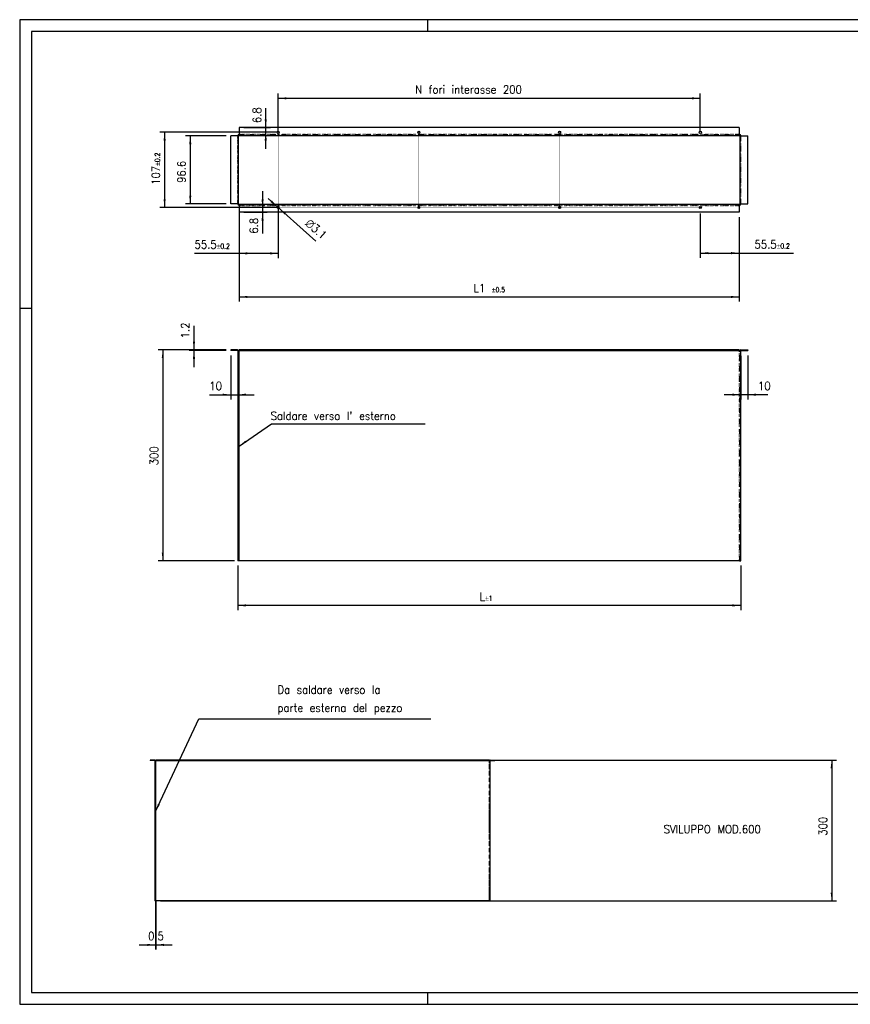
# Model space of a CAD drawing. Header units: inches. Extents: x -2 to 592, y 432 to 852.
# Tile 1 of 2: x -2 to 352, y 432 to 852. Entities that reach past the tile are written whole.
import ezdxf

# ---------------------------------------------------------------- set-up
doc = ezdxf.new("R2010")
doc.units = ezdxf.units.IN
for name, pattern in [('DASHED', [15, 7, -8]), ('DOT_CENTER', [14, 12, -1, 0, -1]), ('DOTTED', [1, 0, -1])]:
    doc.linetypes.add(name, pattern=pattern)
doc.layers.add('1', color=7, linetype='Continuous')
doc.styles.add('CONVERTER_11', font='txt.shx', dxfattribs={"width": 0.9})
doc.dimstyles.new('ME10_DIM_10', dxfattribs={"dimtxt": 11.666667, "dimasz": 11.666667, "dimexe": 6.666667, "dimexo": 6.666667, "dimgap": 6.666667, "dimtad": 1, "dimdsep": 46, "dimtxsty": 'CONVERTER_11', "dimsah": 1, "dimcen": 0.09, "dimclrd": 2, "dimclre": 2, "dimclrt": 7, "dimadec": 0, "dimazin": 0, "dimtol": 1, "dimtp": 1, "dimtm": 1, "dimtfac": 0.6, "dimtdec": 0, "dimtix": 1, "dimtmove": 0, "dimatfit": 3, "dimfxl": 1, "dimtolj": 1, "dimtzin": 0, "dimarcsym": 0})
doc.dimstyles.new('ME10_DIM_11', dxfattribs={"dimtxt": 11.666667, "dimasz": 11.666667, "dimexe": 6.666667, "dimexo": 6.666667, "dimgap": 6.666667, "dimtad": 1, "dimdsep": 46, "dimtxsty": 'CONVERTER_11', "dimsah": 1, "dimcen": 0.09, "dimclrd": 2, "dimclre": 2, "dimclrt": 7, "dimadec": 0, "dimazin": 0, "dimtfac": 1, "dimtdec": 4, "dimtix": 1, "dimtmove": 0, "dimatfit": 3, "dimfxl": 1, "dimtolj": 1, "dimtzin": 0, "dimarcsym": 0})
doc.dimstyles.new('ME10_DIM_12', dxfattribs={"dimtxt": 11.666667, "dimasz": 11.666667, "dimexe": 6.666667, "dimexo": 6.666667, "dimgap": 6.666667, "dimtad": 1, "dimdsep": 46, "dimtxsty": 'CONVERTER_11', "dimsah": 1, "dimcen": 0.09, "dimclrd": 2, "dimclre": 2, "dimclrt": 7, "dimadec": 0, "dimazin": 0, "dimtfac": 1, "dimtdec": 4, "dimtix": 1, "dimtmove": 0, "dimatfit": 3, "dimfxl": 1, "dimtolj": 1, "dimtzin": 0, "dimarcsym": 0})
doc.dimstyles.new('ME10_DIM_13', dxfattribs={"dimtxt": 11.666667, "dimasz": 11.666667, "dimexe": 6.666667, "dimexo": 6.666667, "dimgap": 6.666667, "dimtad": 1, "dimdsep": 46, "dimtxsty": 'CONVERTER_11', "dimsah": 1, "dimcen": 0.09, "dimclrd": 2, "dimclre": 2, "dimclrt": 7, "dimadec": 0, "dimazin": 0, "dimtfac": 1, "dimtdec": 4, "dimtix": 1, "dimtmove": 0, "dimatfit": 3, "dimfxl": 1, "dimtolj": 1, "dimtzin": 0, "dimarcsym": 0})
doc.dimstyles.new('ME10_DIM_14', dxfattribs={"dimtxt": 11.666667, "dimasz": 11.666667, "dimexe": 6.666667, "dimexo": 6.666667, "dimgap": 6.666667, "dimtad": 1, "dimdsep": 46, "dimtxsty": 'CONVERTER_11', "dimsah": 1, "dimcen": 0.09, "dimclrd": 2, "dimclre": 2, "dimclrt": 7, "dimadec": 0, "dimazin": 0, "dimtfac": 1, "dimtdec": 4, "dimtix": 1, "dimtmove": 0, "dimatfit": 3, "dimfxl": 1, "dimtolj": 1, "dimtzin": 0, "dimarcsym": 0})
doc.dimstyles.new('ME10_DIM_15', dxfattribs={"dimtxt": 17.5, "dimasz": 17.5, "dimexe": 10, "dimexo": 0, "dimgap": 10, "dimtad": 1, "dimdsep": 46, "dimtxsty": 'CONVERTER_11', "dimsah": 1, "dimcen": 0.09, "dimclrd": 2, "dimclre": 2, "dimclrt": 7, "dimadec": 0, "dimazin": 0, "dimtfac": 1, "dimtdec": 4, "dimtix": 1, "dimtmove": 0, "dimatfit": 3, "dimfxl": 1, "dimtolj": 1, "dimtzin": 0, "dimarcsym": 0})
doc.dimstyles.new('ME10_DIM_16', dxfattribs={"dimtxt": 17.5, "dimasz": 17.5, "dimexe": 10, "dimexo": 10, "dimgap": 10, "dimtad": 1, "dimdec": 1, "dimdsep": 46, "dimtxsty": 'CONVERTER_11', "dimsah": 1, "dimcen": 0.09, "dimclrd": 2, "dimclre": 2, "dimclrt": 7, "dimadec": 0, "dimazin": 0, "dimtfac": 1, "dimtdec": 4, "dimtix": 1, "dimtmove": 0, "dimatfit": 3, "dimfxl": 1, "dimtolj": 1, "dimtzin": 0, "dimarcsym": 0})
doc.dimstyles.new('ME10_DIM_20', dxfattribs={"dimtxt": 11.666667, "dimasz": 11.666667, "dimexe": 6.666667, "dimexo": 6.666667, "dimgap": 6.666667, "dimtad": 1, "dimdec": 1, "dimdsep": 46, "dimtxsty": 'CONVERTER_11', "dimsah": 1, "dimcen": 0.09, "dimclrd": 2, "dimclre": 2, "dimclrt": 7, "dimadec": 0, "dimazin": 0, "dimtol": 1, "dimtp": 0.2, "dimtm": 0.2, "dimtfac": 0.6, "dimtdec": 1, "dimtix": 1, "dimtmove": 0, "dimatfit": 3, "dimfxl": 1, "dimtolj": 1, "dimtzin": 0, "dimarcsym": 0})
doc.dimstyles.new('ME10_DIM_21', dxfattribs={"dimtxt": 11.666667, "dimasz": 11.666667, "dimexe": 6.666667, "dimexo": 6.666667, "dimgap": 6.666667, "dimtad": 1, "dimdsep": 46, "dimtxsty": 'CONVERTER_11', "dimsah": 1, "dimcen": 0.09, "dimclrd": 2, "dimclre": 2, "dimclrt": 7, "dimadec": 0, "dimazin": 0, "dimtfac": 1, "dimtdec": 4, "dimtix": 1, "dimtmove": 0, "dimatfit": 3, "dimfxl": 1, "dimtolj": 1, "dimtzin": 0, "dimarcsym": 0})
doc.dimstyles.new('ME10_DIM_22', dxfattribs={"dimtxt": 11.666667, "dimasz": 11.666667, "dimexe": 6.666667, "dimexo": 6.666667, "dimgap": 6.666667, "dimtad": 1, "dimdsep": 46, "dimtxsty": 'CONVERTER_11', "dimsah": 1, "dimcen": 0.09, "dimclrd": 2, "dimclre": 2, "dimclrt": 7, "dimadec": 0, "dimazin": 0, "dimtol": 1, "dimtp": 0.5, "dimtm": 0.5, "dimtfac": 0.6, "dimtdec": 1, "dimtix": 1, "dimtmove": 0, "dimatfit": 3, "dimfxl": 1, "dimtolj": 1, "dimtzin": 0, "dimarcsym": 0})
doc.dimstyles.new('ME10_DIM_23', dxfattribs={"dimtxt": 11.666667, "dimasz": 11.666667, "dimexe": 6.666667, "dimexo": 6.666667, "dimgap": 6.666667, "dimtad": 1, "dimdec": 1, "dimdsep": 46, "dimtxsty": 'CONVERTER_11', "dimsah": 1, "dimcen": 0.09, "dimclrd": 2, "dimclre": 2, "dimclrt": 7, "dimadec": 0, "dimazin": 0, "dimtfac": 1, "dimtdec": 4, "dimtix": 1, "dimtmove": 0, "dimatfit": 3, "dimfxl": 1, "dimtolj": 1, "dimtzin": 0, "dimarcsym": 0})
doc.dimstyles.new('ME10_DIM_24', dxfattribs={"dimtxt": 11.666667, "dimasz": 11.666667, "dimexe": 6.666667, "dimexo": 6.666667, "dimgap": 6.666667, "dimtad": 1, "dimdec": 1, "dimdsep": 46, "dimtxsty": 'CONVERTER_11', "dimsah": 1, "dimcen": 0.09, "dimclrd": 2, "dimclre": 2, "dimclrt": 7, "dimadec": 0, "dimazin": 0, "dimtfac": 1, "dimtdec": 4, "dimtix": 1, "dimtmove": 0, "dimatfit": 3, "dimfxl": 1, "dimtolj": 1, "dimtzin": 0, "dimarcsym": 0})
doc.dimstyles.new('ME10_DIM_25', dxfattribs={"dimtxt": 11.666667, "dimasz": 11.666667, "dimexe": 6.666667, "dimexo": 0, "dimgap": 6.666667, "dimtad": 1, "dimdsep": 46, "dimtxsty": 'CONVERTER_11', "dimsah": 1, "dimcen": 0.09, "dimclrd": 2, "dimclre": 2, "dimclrt": 7, "dimadec": 0, "dimazin": 0, "dimtol": 1, "dimtp": 0.2, "dimtm": 0.2, "dimtfac": 0.6, "dimtdec": 1, "dimtix": 1, "dimtmove": 0, "dimatfit": 3, "dimfxl": 1, "dimtolj": 1, "dimtzin": 0, "dimarcsym": 0})
doc.dimstyles.new('ME10_DIM_26', dxfattribs={"dimtxt": 11.666667, "dimasz": 11.666667, "dimexe": 6.666667, "dimexo": 0, "dimgap": 6.666667, "dimtad": 1, "dimdsep": 46, "dimtxsty": 'CONVERTER_11', "dimsah": 1, "dimcen": 0.09, "dimclrd": 2, "dimclre": 2, "dimclrt": 7, "dimadec": 0, "dimazin": 0, "dimtol": 1, "dimtp": 0.2, "dimtm": 0.2, "dimtfac": 0.6, "dimtdec": 1, "dimtix": 1, "dimtmove": 0, "dimatfit": 3, "dimfxl": 1, "dimtolj": 1, "dimtzin": 0, "dimarcsym": 0})
doc.dimstyles.new('ME10_DIM_27', dxfattribs={"dimtxt": 11.666667, "dimasz": 11.666667, "dimexe": 6.666667, "dimexo": 0, "dimgap": 6.666667, "dimtad": 1, "dimdsep": 46, "dimtxsty": 'CONVERTER_11', "dimsah": 1, "dimcen": 0.09, "dimclrd": 2, "dimclre": 2, "dimclrt": 7, "dimadec": 0, "dimazin": 0, "dimtfac": 1, "dimtdec": 4, "dimtix": 1, "dimtmove": 0, "dimatfit": 3, "dimfxl": 1, "dimtolj": 1, "dimtzin": 0, "dimarcsym": 0})
doc.dimstyles.get("Standard").update_dxf_attribs({"dimtxt": 0.18, "dimasz": 0.18, "dimexe": 0.18, "dimexo": 0.0625, "dimgap": 0.09, "dimtad": 0, "dimtih": 1, "dimtoh": 1, "dimdec": 4, "dimzin": 0, "dimdsep": 46, "dimtxsty": 'Standard', "dimcen": 0.09, "dimadec": 0, "dimazin": 0, "dimtfac": 1, "dimtdec": 4, "dimtofl": 0, "dimtmove": 0, "dimatfit": 3, "dimfxl": 1, "dimtolj": 1, "dimtzin": 0, "dimarcsym": 0})

# ---------------------------------------------------------------- blocks, each defined once
blk = doc.blocks.new('213045A_CANOCCHIALE_MANDATA_SUPERIORE__1', base_point=(292.8, 2070))
at = {"color": 7, "linetype": 'Continuous'}
for p, q in [((295.9, 2370), (292.8, 2370)), ((292.8, 2370), (292.8, 2368.8)), ((295.9, 2368.8), (292.8, 2368.8)), ((302.5, 2370), (295.9, 2370)), ((302.5, 2368.8), (295.9, 2368.8)), ((302.8, 2368.5), (302.8, 2368)), ((302.8, 2368), (302.8, 2070)), ((302.8, 2368), (304, 2368)), ((304, 2368), (304, 2368.5)), ((304, 2368), (304.3, 2368)), ((304.3, 2070), (304.3, 2368)), ((304.8, 2368), (304.3, 2368)), ((358.7, 2370), (304.8, 2370)), ((304.8, 2370), (304.8, 2368.8)), ((304.8, 2368.8), (358.7, 2368.8)), ((304.8, 2368.8), (304.8, 2368.5)), ((304.8, 2368), (304.8, 2368.5)), ((304.8, 2070), (304.8, 2368)), ((361.8, 2370), (358.7, 2370)), ((358.7, 2368.8), (361.8, 2368.8)), ((558.7, 2370), (361.8, 2370)), ((361.8, 2368.8), (558.7, 2368.8)), ((561.8, 2370), (558.7, 2370)), ((558.7, 2368.8), (561.8, 2368.8)), ((758.7, 2370), (561.8, 2370)), ((561.8, 2368.8), (758.7, 2368.8)), ((761.8, 2370), (758.7, 2370)), ((758.7, 2368.8), (761.8, 2368.8)), ((958.7, 2370), (761.8, 2370)), ((761.8, 2368.8), (958.7, 2368.8)), ((961.8, 2370), (958.7, 2370)), ((958.7, 2368.8), (961.8, 2368.8)), ((1015.8, 2370), (961.8, 2370)), ((961.8, 2368.8), (1015.8, 2368.8)), ((1015.8, 2370), (1015.8, 2368.8)), ((1015.8, 2368.8), (1015.8, 2368.5)), ((1015.8, 2368), (1015.8, 2368.5)), ((1015.8, 2368), (1016.3, 2368)), ((1016.6, 2368), (1016.3, 2368)), ((1016.6, 2368.5), (1016.6, 2368)), ((1017.8, 2368), (1016.6, 2368)), ((1017.8, 2368), (1017.8, 2368.5)), ((1017.8, 2070), (1017.8, 2368)), ((1018.1, 2370), (1027.8, 2370)), ((1018.1, 2368.8), (1024.6, 2368.8)), ((1024.6, 2368.8), (1027.8, 2368.8)), ((1027.8, 2370), (1027.8, 2368.8)), ((304, 2070), (302.8, 2070)), ((304.3, 2070), (304, 2070)), ((304.8, 2070), (304.3, 2070)), ((1016.3, 2070), (304.8, 2070)), ((1016.3, 2070), (1016.6, 2070)), ((1016.6, 2070), (1017.8, 2070))]:
    blk.add_line(p, q, dxfattribs=at)
at = {"color": 5, "linetype": 'DASHED'}
for p, q in [((304, 2368), (304, 2070)), ((358.7, 2368.8), (358.7, 2370)), ((361.8, 2368.8), (361.8, 2370)), ((558.7, 2368.8), (558.7, 2370)), ((561.8, 2368.8), (561.8, 2370)), ((758.7, 2368.8), (758.7, 2370)), ((761.8, 2368.8), (761.8, 2370)), ((958.7, 2368.8), (958.7, 2370)), ((961.8, 2368.8), (961.8, 2370)), ((1016.6, 2070), (1016.6, 2368))]:
    blk.add_line(p, q, dxfattribs=at)
at = {"color": 3, "linetype": 'DOTTED'}
for p, q in [((1015.8, 2368.5), (304.8, 2368.5)), ((1016.3, 2070), (1016.3, 2368))]:
    blk.add_line(p, q, dxfattribs=at)
at = {"color": 7, "linetype": 'Continuous'}
for centre, radius, start, end in [((302.5, 2368.5), 1.5, 0, 90), ((302.5, 2368.5), 0.3, 0, 90), ((1018.1, 2368.5), 1.5, 90, 180), ((1018.1, 2368.5), 0.3, 90, 180)]:
    blk.add_arc(centre, radius, start, end, dxfattribs=at)
at = {"layer": '1', "color": 30, "linetype": 'DOT_CENTER', "const_width": 0.25}
for points in [[(360.3, 2368.8), (360.3, 2370)], [(560.3, 2368.8), (560.3, 2370)], [(760.3, 2368.8), (760.3, 2370)], [(960.3, 2368.8), (960.3, 2370)]]:
    blk.add_lwpolyline(points, dxfattribs=at)
blk = doc.blocks.new('*D12')
at = {"layer": '1', "color": 2, "linetype": 'Continuous'}
for p, q in [((302.8, 2063.3), (302.8, 1999.9)), ((1017.8, 2063.3), (1017.8, 1999.9)), ((1017.8, 2006.6), (302.8, 2006.6))]:
    blk.add_line(p, q, dxfattribs=at)
at = {"layer": '1', "color": 2}
for points in [[(314.4, 2008.1), (314.4, 2005), (302.8, 2006.6)], [(1006.1, 2005), (1006.1, 2008.1), (1017.8, 2006.6)]]:
    blk.add_solid(points, dxfattribs=at)
at = {"layer": '1', "color": 7, "insert": (646.6, 2013.2), "char_height": 11.667, "attachment_point": 7, "rotation": 0.0001, "line_spacing_factor": 0.60024, "style": 'CONVERTER_11'}
blk.add_mtext('\\C7;L\\C7;\\H7;{\\Fgdt;`}1', dxfattribs=at)
blk = doc.blocks.new('*D13')
at = {"layer": '1', "color": 2, "linetype": 'Continuous'}
for p, q in [((1017.8, 2361.3), (1017.8, 2299.5)), ((1027.8, 2362.1), (1027.8, 2299.5)), ((1017.8, 2306.2), (994.4, 2306.2)), ((1027.8, 2306.2), (1017.8, 2306.2)), ((1056.3, 2306.2), (1027.8, 2306.2))]:
    blk.add_line(p, q, dxfattribs=at)
at = {"layer": '1', "color": 2}
for points in [[(1006.1, 2304.6), (1006.1, 2307.7), (1017.8, 2306.2)], [(1039.4, 2307.7), (1039.4, 2304.6), (1027.8, 2306.2)]]:
    blk.add_solid(points, dxfattribs=at)
at = {"layer": '1', "color": 7, "insert": (1042.3, 2312.8), "char_height": 11.67, "attachment_point": 7, "rotation": 0.0001, "line_spacing_factor": 0.60024, "style": 'CONVERTER_11'}
blk.add_mtext('10', dxfattribs=at)
blk = doc.blocks.new('*D14')
at = {"layer": '1', "color": 2, "linetype": 'Continuous'}
for p, q in [((292.8, 2362.1), (292.8, 2299.5)), ((302.8, 2361.3), (302.8, 2299.5)), ((262.4, 2306.1), (292.8, 2306.1)), ((292.8, 2306.1), (302.8, 2306.1)), ((302.8, 2306.1), (326.1, 2306.1))]:
    blk.add_line(p, q, dxfattribs=at)
at = {"layer": '1', "color": 2}
for points in [[(281.1, 2304.6), (281.1, 2307.7), (292.8, 2306.1)], [(314.4, 2307.7), (314.4, 2304.6), (302.8, 2306.1)]]:
    blk.add_solid(points, dxfattribs=at)
at = {"layer": '1', "color": 7, "insert": (262.4, 2312.8), "char_height": 11.67, "attachment_point": 7, "rotation": 0.0001, "line_spacing_factor": 0.60024, "style": 'CONVERTER_11'}
blk.add_mtext('10', dxfattribs=at)
blk = doc.blocks.new('*D15')
at = {"layer": '1', "color": 2, "linetype": 'Continuous'}
for p, q in [((240.5, 2404.2), (240.5, 2370)), ((286.1, 2370), (233.9, 2370)), ((286.1, 2368.8), (233.9, 2368.8)), ((240.5, 2370), (240.5, 2368.8)), ((240.5, 2368.8), (240.5, 2345.5))]:
    blk.add_line(p, q, dxfattribs=at)
at = {"layer": '1', "color": 2}
for points in [[(239, 2381.7), (242.1, 2381.7), (240.5, 2370)], [(242.1, 2357.1), (239, 2357.1), (240.5, 2368.8)]]:
    blk.add_solid(points, dxfattribs=at)
at = {"layer": '1', "color": 7, "insert": (233.9, 2386.4), "char_height": 11.67, "attachment_point": 7, "rotation": 90, "line_spacing_factor": 0.60024, "style": 'CONVERTER_11'}
blk.add_mtext('1.2', dxfattribs=at)
blk = doc.blocks.new('*D16')
at = {"layer": '1', "color": 2, "linetype": 'Continuous'}
for p, q in [((286.1, 2370), (189.5, 2370)), ((196.2, 2370), (196.2, 2070)), ((298.1, 2070), (189.5, 2070))]:
    blk.add_line(p, q, dxfattribs=at)
at = {"layer": '1', "color": 2}
for points in [[(197.7, 2358.3), (194.7, 2358.3), (196.2, 2370)], [(194.7, 2081.7), (197.7, 2081.7), (196.2, 2070)]]:
    blk.add_solid(points, dxfattribs=at)
at = {"layer": '1', "color": 7, "insert": (189.5, 2205.8), "char_height": 11.67, "attachment_point": 7, "rotation": 90, "line_spacing_factor": 0.60024, "style": 'CONVERTER_11'}
blk.add_mtext('300', dxfattribs=at)
blk = doc.blocks.new('213045A_CANOCCHIALE_MANDATA_SUPERIORE__2', base_point=(267.1, 2380))
at = {"color": 7, "linetype": 'Continuous'}
for p, q in [((267.1, 2680), (267.1, 2678.8)), ((276.8, 2680), (267.1, 2680)), ((276.8, 2678.8), (267.1, 2678.8)), ((277.1, 2678.5), (277.1, 2678)), ((277.1, 2678), (277.1, 2380)), ((277.1, 2678), (278.3, 2678)), ((278.3, 2678), (278.3, 2678.5)), ((278.3, 2678), (278.6, 2678)), ((278.6, 2380), (278.6, 2678)), ((279.1, 2678), (278.6, 2678)), ((333.1, 2680), (279.1, 2680)), ((279.1, 2680), (279.1, 2678.8)), ((279.1, 2678.8), (333.1, 2678.8)), ((279.1, 2678.8), (279.1, 2678.5)), ((279.1, 2678), (279.1, 2678.5)), ((279.1, 2380), (279.1, 2678)), ((336.2, 2680), (333.1, 2680)), ((333.1, 2678.8), (336.2, 2678.8)), ((533.1, 2680), (336.2, 2680)), ((336.2, 2678.8), (533.1, 2678.8)), ((536.2, 2680), (533.1, 2680)), ((533.1, 2678.8), (536.2, 2678.8)), ((733.1, 2680), (536.2, 2680)), ((536.2, 2678.8), (733.1, 2678.8)), ((736.2, 2680), (733.1, 2680)), ((733.1, 2678.8), (736.2, 2678.8)), ((933.1, 2680), (736.2, 2680)), ((736.2, 2678.8), (933.1, 2678.8)), ((936.2, 2680), (933.1, 2680)), ((933.1, 2678.8), (936.2, 2678.8)), ((990.1, 2680), (936.2, 2680)), ((936.2, 2678.8), (990.1, 2678.8)), ((990.1, 2680), (990.1, 2678.8)), ((990.1, 2678.8), (990.1, 2678.5)), ((990.1, 2678), (990.1, 2678.5)), ((990.1, 2678), (990.6, 2678)), ((990.9, 2678), (990.6, 2678)), ((990.9, 2678.5), (990.9, 2678)), ((992.1, 2678), (990.9, 2678)), ((992.1, 2678), (992.1, 2678.5)), ((992.1, 2380), (992.1, 2678)), ((992.4, 2680), (1002.1, 2680)), ((992.4, 2678.8), (1002.1, 2678.8)), ((1002.1, 2680), (1002.1, 2678.8)), ((278.3, 2380), (277.1, 2380)), ((278.6, 2380), (278.3, 2380)), ((279.1, 2380), (278.6, 2380)), ((990.6, 2380), (279.1, 2380)), ((990.6, 2380), (990.9, 2380)), ((990.9, 2380), (992.1, 2380))]:
    blk.add_line(p, q, dxfattribs=at)
at = {"color": 5, "linetype": 'DASHED'}
for p, q in [((278.3, 2678), (278.3, 2380)), ((333.1, 2678.8), (333.1, 2680)), ((336.2, 2678.8), (336.2, 2680)), ((533.1, 2678.8), (533.1, 2680)), ((536.2, 2678.8), (536.2, 2680)), ((733.1, 2678.8), (733.1, 2680)), ((736.2, 2678.8), (736.2, 2680)), ((933.1, 2678.8), (933.1, 2680)), ((936.2, 2678.8), (936.2, 2680)), ((990.9, 2380), (990.9, 2678))]:
    blk.add_line(p, q, dxfattribs=at)
at = {"color": 3, "linetype": 'DOTTED'}
for p, q in [((990.1, 2678.5), (279.1, 2678.5)), ((990.6, 2380), (990.6, 2678))]:
    blk.add_line(p, q, dxfattribs=at)
at = {"color": 7, "linetype": 'Continuous'}
for centre, radius, start, end in [((276.8, 2678.5), 1.5, 0, 90), ((276.8, 2678.5), 0.3, 0, 90), ((992.4, 2678.5), 1.5, 90, 180), ((992.4, 2678.5), 0.3, 90, 180)]:
    blk.add_arc(centre, radius, start, end, dxfattribs=at)
at = {"layer": '1', "color": 30, "linetype": 'DOT_CENTER', "const_width": 0.25}
for points in [[(334.6, 2678.8), (334.6, 2680)], [(534.6, 2678.8), (534.6, 2680)], [(734.6, 2678.8), (734.6, 2680)], [(934.6, 2678.8), (934.6, 2680)]]:
    blk.add_lwpolyline(points, dxfattribs=at)
blk = doc.blocks.new('*D17')
at = {"layer": '1', "color": 2, "linetype": 'Continuous'}
for p, q in [((278.6, 2380), (278.6, 2275.8)), ((279.1, 2380), (279.1, 2275.8)), ((243.6, 2285.8), (278.6, 2285.8)), ((278.6, 2285.8), (279.1, 2285.8)), ((279.1, 2285.8), (314.1, 2285.8))]:
    blk.add_line(p, q, dxfattribs=at)
at = {"layer": '1', "color": 2}
for points in [[(261.1, 2283.5), (261.1, 2288.1), (278.6, 2285.8)], [(296.6, 2288.1), (296.6, 2283.5), (279.1, 2285.8)]]:
    blk.add_solid(points, dxfattribs=at)
at = {"layer": '1', "color": 7, "insert": (262.9, 2295.8), "char_height": 17.5, "attachment_point": 7, "rotation": 0.0001, "line_spacing_factor": 0.60024, "style": 'CONVERTER_11'}
blk.add_mtext('0.5', dxfattribs=at)
blk = doc.blocks.new('*D18')
at = {"layer": '1', "color": 2, "linetype": 'Continuous'}
for p, q in [((946.2, 2680), (1730.7, 2680)), ((1720.7, 2680), (1720.7, 2380)), ((289.1, 2380), (1730.7, 2380))]:
    blk.add_line(p, q, dxfattribs=at)
at = {"layer": '1', "color": 2}
for points in [[(1723, 2662.5), (1718.4, 2662.5), (1720.7, 2680)], [(1718.4, 2397.5), (1723, 2397.5), (1720.7, 2380)]]:
    blk.add_solid(points, dxfattribs=at)
at = {"layer": '1', "color": 7, "insert": (1710.7, 2518.6), "char_height": 17.5, "attachment_point": 7, "rotation": 90, "line_spacing_factor": 0.60024, "style": 'CONVERTER_11'}
blk.add_mtext('300', dxfattribs=at)
blk = doc.blocks.new('213045A_CANOCCHIALE_MANDATA_SUPERIORE__4', base_point=(292.8, 2565.5))
at = {"color": 7, "linetype": 'Continuous'}
for p, q in [((292.8, 2577.5), (292.8, 2674.1)), ((302.5, 2674.1), (292.8, 2674.1)), ((302.8, 2674.1), (302.5, 2674.1)), ((302.8, 2674.1), (302.8, 2674.6)), ((304, 2674.1), (302.8, 2674.1)), ((304, 2674.6), (304, 2674.1)), ((304, 2577.5), (304, 2674.1)), ((304.8, 2676.1), (304.3, 2676.1)), ((304.8, 2674.9), (304.3, 2674.9)), ((304.8, 2686.1), (304.8, 2676.4)), ((1015.8, 2686.1), (304.8, 2686.1)), ((304.8, 2676.4), (304.8, 2676.1)), ((304.8, 2676.1), (304.8, 2674.9)), ((304.8, 2674.9), (1015.8, 2674.9)), ((1015.8, 2686.1), (1015.8, 2676.4)), ((1015.8, 2676.4), (1015.8, 2676.1)), ((1015.8, 2676.1), (1015.8, 2674.9)), ((1015.8, 2676.1), (1016.3, 2676.1)), ((1015.8, 2674.9), (1016.3, 2674.9)), ((1016.6, 2674.6), (1016.6, 2674.1)), ((1016.6, 2674.1), (1017.8, 2674.1)), ((1016.6, 2674.1), (1016.6, 2577.5)), ((1017.8, 2674.1), (1017.8, 2674.6)), ((1017.8, 2674.1), (1018.1, 2674.1)), ((1018.1, 2674.1), (1027.8, 2674.1)), ((1027.8, 2577.5), (1027.8, 2674.1)), ((302.5, 2577.5), (292.8, 2577.5)), ((302.8, 2577.5), (302.5, 2577.5)), ((302.8, 2577.5), (302.8, 2577)), ((304, 2577.5), (302.8, 2577.5)), ((304, 2577), (304, 2577.5)), ((304.3, 2576.7), (304.3, 2575.5)), ((304.8, 2576.7), (304.8, 2575.5)), ((1015.8, 2576.7), (304.8, 2576.7)), ((1015.8, 2576.7), (1016.3, 2576.7)), ((1015.8, 2576.7), (1015.8, 2575.5)), ((1016.6, 2577.5), (1017.8, 2577.5)), ((1016.6, 2577), (1016.6, 2577.5)), ((1017.8, 2577.5), (1018.1, 2577.5)), ((1017.8, 2577.5), (1017.8, 2577)), ((1018.1, 2577.5), (1027.8, 2577.5)), ((304.8, 2575.5), (304.8, 2575.2)), ((304.8, 2575.2), (304.8, 2565.5)), ((1015.8, 2565.5), (304.8, 2565.5)), ((1015.8, 2575.5), (1015.8, 2575.2)), ((1015.8, 2575.5), (1016.3, 2575.5)), ((1015.8, 2575.2), (1015.8, 2565.5))]:
    blk.add_line(p, q, dxfattribs=at)
at = {"color": 3, "linetype": 'DOTTED'}
for p, q in [((302.5, 2674.1), (302.5, 2577.5)), ((304.8, 2676.4), (1015.8, 2676.4)), ((1018.1, 2577.5), (1018.1, 2674.1)), ((304.8, 2575.2), (1015.8, 2575.2))]:
    blk.add_line(p, q, dxfattribs=at)
at = {"color": 5, "linetype": 'DASHED'}
for p, q in [((302.8, 2674.1), (302.8, 2577.5)), ((304.8, 2676.1), (1015.8, 2676.1)), ((1017.8, 2577.5), (1017.8, 2674.1)), ((1015.8, 2575.5), (304.8, 2575.5))]:
    blk.add_line(p, q, dxfattribs=at)
at = {"color": 7, "linetype": 'Continuous'}
for centre in [(360.3, 2679.3), (560.3, 2679.3), (760.3, 2679.3), (960.3, 2679.3), (360.3, 2572.3), (560.3, 2572.3), (760.3, 2572.3), (960.3, 2572.3)]:
    blk.add_circle(centre, 1.55, dxfattribs=at)
for centre, radius, start, end in [((304.3, 2674.6), 1.5, 90, 180), ((304.3, 2674.6), 0.3, 90, 180), ((1016.3, 2674.6), 1.5, 0, 90), ((1016.3, 2674.6), 0.3, 0, 90), ((304.3, 2577), 1.5, 180, 270), ((304.3, 2577), 0.3, 180, 270), ((1016.3, 2577), 0.3, 270, 0), ((1016.3, 2577), 1.5, 270, 0)]:
    blk.add_arc(centre, radius, start, end, dxfattribs=at)
at = {"layer": '1', "color": 30, "linetype": 'DOT_CENTER', "const_width": 0.25}
for points in [[(558.4, 2679.3), (358.6, 2679.3)], [(360.3, 2681), (360.3, 2677.6)], [(360.3, 2677.4), (360.3, 2570.6)], [(758.4, 2679.3), (558.6, 2679.3)], [(560.3, 2681), (560.3, 2677.6)], [(560.3, 2677.4), (560.3, 2570.6)], [(958.4, 2679.3), (758.6, 2679.3)], [(760.3, 2681), (760.3, 2677.6)], [(760.3, 2677.4), (760.3, 2570.6)], [(962, 2679.3), (958.6, 2679.3)], [(960.3, 2681), (960.3, 2677.6)], [(960.3, 2677.4), (960.3, 2570.6)], [(558.4, 2572.3), (358.6, 2572.3)], [(758.4, 2572.3), (558.6, 2572.3)], [(958.4, 2572.3), (758.6, 2572.3)], [(962, 2572.3), (958.6, 2572.3)]]:
    blk.add_lwpolyline(points, dxfattribs=at)
blk = doc.blocks.new('*D22')
at = {"layer": '1', "color": 2, "linetype": 'Continuous'}
for p, q in [((960.3, 2563.9), (960.3, 2500.8)), ((1015.8, 2558.8), (1015.8, 2500.8)), ((960.3, 2507.5), (1015.8, 2507.5)), ((1015.8, 2507.5), (1092.7, 2507.5))]:
    blk.add_line(p, q, dxfattribs=at)
at = {"layer": '1', "color": 2}
for points in [[(971.9, 2509), (971.9, 2505.9), (960.3, 2507.5)], [(1004.1, 2505.9), (1004.1, 2509), (1015.8, 2507.5)]]:
    blk.add_solid(points, dxfattribs=at)
at = {"layer": '1', "color": 7, "insert": (1037.4, 2514.1), "char_height": 11.667, "attachment_point": 7, "rotation": 0.0001, "line_spacing_factor": 0.60024, "style": 'CONVERTER_11'}
blk.add_mtext('\\C7;55.5\\C7;\\H7;{\\Fgdt;`}0.2', dxfattribs=at)
blk = doc.blocks.new('*D23')
at = {"layer": '1', "color": 2, "linetype": 'Continuous'}
for p, q in [((286.1, 2674.1), (228.6, 2674.1)), ((235.2, 2674.1), (235.2, 2577.5)), ((286.1, 2577.5), (228.6, 2577.5))]:
    blk.add_line(p, q, dxfattribs=at)
at = {"layer": '1', "color": 2}
for points in [[(236.8, 2662.4), (233.7, 2662.4), (235.2, 2674.1)], [(233.7, 2589.2), (236.8, 2589.2), (235.2, 2577.5)]]:
    blk.add_solid(points, dxfattribs=at)
at = {"layer": '1', "color": 7, "insert": (228.6, 2607.3), "char_height": 11.67, "attachment_point": 7, "rotation": 90, "line_spacing_factor": 0.60024, "style": 'CONVERTER_11'}
blk.add_mtext('96.6', dxfattribs=at)
blk = doc.blocks.new('*D24')
at = {"layer": '1', "color": 2, "linetype": 'Continuous'}
for p, q in [((304.8, 2558.8), (304.8, 2438.5)), ((1015.8, 2558.8), (1015.8, 2438.5)), ((304.8, 2445.2), (1015.8, 2445.2))]:
    blk.add_line(p, q, dxfattribs=at)
at = {"layer": '1', "color": 2}
for points in [[(316.4, 2446.7), (316.4, 2443.7), (304.8, 2445.2)], [(1004.1, 2443.7), (1004.1, 2446.7), (1015.8, 2445.2)]]:
    blk.add_solid(points, dxfattribs=at)
at = {"layer": '1', "color": 7, "insert": (638, 2451.9), "char_height": 11.667, "attachment_point": 7, "rotation": 0.0001, "line_spacing_factor": 0.60024, "style": 'CONVERTER_11'}
blk.add_mtext('\\C7;L1 \\C7;\\H7;{\\Fgdt;`}0.5', dxfattribs=at)
blk = doc.blocks.new('*D25')
at = {"layer": '1', "color": 2, "linetype": 'Continuous'}
for p, q in [((342.5, 2686.1), (342.5, 2713.6)), ((311.4, 2686.1), (349.2, 2686.1)), ((352, 2679.3), (335.9, 2679.3)), ((342.5, 2679.3), (342.5, 2686.1)), ((342.5, 2656), (342.5, 2679.3))]:
    blk.add_line(p, q, dxfattribs=at)
at = {"layer": '1', "color": 2}
for points in [[(341, 2697.8), (344.1, 2697.8), (342.5, 2686.1)], [(344.1, 2667.6), (341, 2667.6), (342.5, 2679.3)]]:
    blk.add_solid(points, dxfattribs=at)
at = {"layer": '1', "color": 7, "insert": (335.9, 2692.3), "char_height": 11.67, "attachment_point": 7, "rotation": 90, "line_spacing_factor": 0.60024, "style": 'CONVERTER_11'}
blk.add_mtext('6.8', dxfattribs=at)
blk = doc.blocks.new('*D26')
at = {"layer": '1', "color": 2, "linetype": 'Continuous'}
for p, q in [((338, 2595.6), (338, 2572.3)), ((311.4, 2565.5), (344.7, 2565.5)), ((352, 2572.3), (331.4, 2572.3)), ((338, 2572.3), (338, 2565.5)), ((338, 2565.5), (338, 2535.2))]:
    blk.add_line(p, q, dxfattribs=at)
at = {"layer": '1', "color": 2}
for points in [[(336.5, 2584), (339.6, 2584), (338, 2572.3)], [(339.6, 2553.8), (336.5, 2553.8), (338, 2565.5)]]:
    blk.add_solid(points, dxfattribs=at)
at = {"layer": '1', "color": 7, "insert": (331.4, 2535.2), "char_height": 11.67, "attachment_point": 7, "rotation": 90, "line_spacing_factor": 0.60024, "style": 'CONVERTER_11'}
blk.add_mtext('6.8', dxfattribs=at)
blk = doc.blocks.new('*D27')
at = {"layer": '1', "color": 2, "linetype": 'Continuous'}
for p, q in [((304.8, 2565.5), (304.8, 2500.5)), ((360.3, 2570.6), (360.3, 2500.5)), ((304.8, 2507.1), (241.3, 2507.1)), ((360.3, 2507.1), (304.8, 2507.1))]:
    blk.add_line(p, q, dxfattribs=at)
at = {"layer": '1', "color": 2}
for points in [[(316.4, 2508.7), (316.4, 2505.6), (304.8, 2507.1)], [(348.6, 2505.6), (348.6, 2508.7), (360.3, 2507.1)]]:
    blk.add_solid(points, dxfattribs=at)
at = {"layer": '1', "color": 7, "insert": (241.3, 2513.8), "char_height": 11.667, "attachment_point": 7, "rotation": 0.0001, "line_spacing_factor": 0.60024, "style": 'CONVERTER_11'}
blk.add_mtext('\\C7;55.5\\C2;\\H7;{\\Fgdt;`}0.2', dxfattribs=at)
blk = doc.blocks.new('*D28')
at = {"layer": '1', "color": 2, "linetype": 'Continuous'}
for p, q in [((358.6, 2679.3), (192.1, 2679.3)), ((198.8, 2679.3), (198.8, 2572.3)), ((358.6, 2572.3), (192.1, 2572.3))]:
    blk.add_line(p, q, dxfattribs=at)
at = {"layer": '1', "color": 2}
for points in [[(200.3, 2667.6), (197.3, 2667.6), (198.8, 2679.3)], [(197.3, 2584), (200.3, 2584), (198.8, 2572.3)]]:
    blk.add_solid(points, dxfattribs=at)
at = {"layer": '1', "color": 7, "insert": (192.1, 2604.5), "char_height": 11.667, "attachment_point": 7, "rotation": 90, "line_spacing_factor": 0.60024, "style": 'CONVERTER_11'}
blk.add_mtext('\\C7;107\\C2;\\H7;{\\Fgdt;`}0.2', dxfattribs=at)
blk = doc.blocks.new('*D29')
at = {"layer": '1', "color": 2, "linetype": 'Continuous'}
for p, q in [((360.3, 2681), (360.3, 2734.3)), ((960.3, 2681), (960.3, 2734.3)), ((360.3, 2727.6), (960.3, 2727.6))]:
    blk.add_line(p, q, dxfattribs=at)
at = {"layer": '1', "color": 2}
for points in [[(371.9, 2729.1), (371.9, 2726.1), (360.3, 2727.6)], [(948.6, 2726.1), (948.6, 2729.1), (960.3, 2727.6)]]:
    blk.add_solid(points, dxfattribs=at)
at = {"layer": '1', "color": 7, "insert": (554.9, 2734.3), "char_height": 11.667, "attachment_point": 7, "rotation": 0.0001, "line_spacing_factor": 0.60024, "style": 'CONVERTER_11'}
blk.add_mtext('N fori interasse 200', dxfattribs=at)
blk = doc.blocks.new('*D30')
at = {"layer": '1', "color": 2, "linetype": 'Continuous'}
blk.add_line((346.1, 2585), (413.6, 2524.7), dxfattribs=at)
at = {"layer": '1', "color": 2}
for points in [[(349.4, 2580), (351.4, 2582.3), (359.1, 2573.3)], [(371.1, 2564.7), (369.1, 2562.4), (361.4, 2571.3)]]:
    blk.add_solid(points, dxfattribs=at)
at = {"layer": '1', "color": 7, "insert": (390.5, 2554.2), "char_height": 11.667, "attachment_point": 7, "rotation": 318.2298, "line_spacing_factor": 0.60024, "style": 'CONVERTER_11'}
blk.add_mtext('\\C2; {\\Fgdt;n}\\C7;3.1', dxfattribs=at)
blk = doc.blocks.new('format_A2', base_point=(297, 210))
at = {"layer": '1', "color": 2, "linetype": 'Continuous'}
for p, q in [((-2.17, 851.82), (-2.17, 728.82)), ((381.83, 851.82), (-2.17, 851.82)), ((171.83, 846.82), (171.83, 851.82)), ((-2.17, 728.82), (2.83, 728.82)), ((-2.17, 728.82), (-2.17, 431.82)), ((171.83, 431.82), (171.83, 436.82)), ((-2.17, 431.82), (381.83, 431.82))]:
    blk.add_line(p, q, dxfattribs=at)
at = {"layer": '1', "color": 7, "linetype": 'Continuous'}
for p, q in [((2.83, 846.82), (2.83, 728.82)), ((381.83, 846.82), (2.83, 846.82)), ((2.83, 728.82), (2.83, 436.82)), ((2.83, 436.82), (381.83, 436.82))]:
    blk.add_line(p, q, dxfattribs=at)
blk = doc.blocks.new('Anteriore1', base_point=(660.263, 2219.397))
at = {"layer": '1', "color": 7}
blk.add_solid([(313.5, 2240.915), (315.242, 2238.385), (304.763, 2233.032)], dxfattribs=at)
blk.add_blockref('213045A_CANOCCHIALE_MANDATA_SUPERIORE__1', (292.763, 2069.997))
at = {"layer": '1', "color": 7, "insert": (349.599, 2270.194), "char_height": 11.66667, "attachment_point": 7, "line_spacing_factor": 1.320528, "style": 'CONVERTER_11'}
blk.add_mtext("Saldare verso l' esterno", dxfattribs=at)
at = {"layer": '1'}
for base, p1, dimstyle, picture, middle in [((240.529, 2369.997), (292.763, 2368.797), 'ME10_DIM_13', '*D15', (228.029, 2395.266)), ((196.204, 2369.997), (304.763, 2069.997), 'ME10_DIM_14', '*D16', (183.704, 2219.794))]:
    dim = blk.add_linear_dim(base=base, p1=p1, p2=(292.763, 2369.997), angle=90, dimstyle=dimstyle, dxfattribs=at)
    dim.commit()
    dim.dimension.update_dxf_attribs({"geometry": picture, "text_midpoint": middle, "text_rotation": 90})
for base, p1, p2, dimstyle, picture, middle in [((292.763, 2306.132), (302.763, 2367.997), (292.763, 2368.797), 'ME10_DIM_12', '*D14', (269.357, 2318.632)), ((1027.763, 2306.179), (1017.763, 2367.997), (1027.763, 2368.797), 'ME10_DIM_11', '*D13', (1049.273, 2318.679))]:
    dim = blk.add_linear_dim(base=base, p1=p1, p2=p2, dimstyle=dimstyle, dxfattribs=at)
    dim.commit()
    dim.dimension.update_dxf_attribs({"geometry": picture, "text_midpoint": middle, "text_rotation": 0.000139})
dim = blk.add_linear_dim(base=(1017.763, 2006.569), p1=(302.763, 2069.997), p2=(1017.763, 2069.997), text='L', dimstyle='ME10_DIM_10', dxfattribs=at)
dim.commit()
dim.dimension.update_dxf_attribs({"geometry": '*D12', "text_midpoint": (656.473, 2019.069), "text_rotation": 0.000139})
at = {"layer": '1', "color": 7, "linetype": 'Continuous', "has_arrowhead": 0}
blk.add_leader([(304.763, 2233.032), (350.703, 2264.674), (569.269, 2264.674)], dimstyle='Standard', dxfattribs=at)
blk = doc.blocks.new('Anteriore2', base_point=(990.394, 2534.094))
at = {"layer": '1', "color": 7}
blk.add_solid([(283.962, 2586.829), (288.137, 2584.879), (278.644, 2569.998)], dxfattribs=at)
blk.add_blockref('213045A_CANOCCHIALE_MANDATA_SUPERIORE__2', (267.144, 2379.982))
at = {"layer": '1', "color": 7, "char_height": 17.5, "line_spacing_factor": 1.320528, "style": 'CONVERTER_11'}
for s, insert, attachment_point in [('Da saldare verso la \\Pparte esterna del pezzo', (538.819, 2776.977), 7), ('SVILUPPO MOD.600', (1465.912, 2541.337), 2)]:
    blk.add_mtext(s, dxfattribs=dict(at, insert=insert, attachment_point=attachment_point))
at = {"layer": '1'}
dim = blk.add_linear_dim(base=(1720.667, 2679.982), p1=(279.144, 2379.982), p2=(936.194, 2679.982), angle=90, dimstyle='ME10_DIM_16', dxfattribs=at)
dim.commit()
dim.dimension.update_dxf_attribs({"geometry": '*D18', "text_midpoint": (1701.917, 2539.603), "text_rotation": 90})
dim = blk.add_linear_dim(base=(278.644, 2285.806), p1=(279.144, 2379.982), p2=(278.644, 2379.982), dimstyle='ME10_DIM_15', dxfattribs=at)
dim.commit()
dim.dimension.update_dxf_attribs({"geometry": '*D17', "text_midpoint": (278.894, 2304.556), "text_rotation": 0.000139})
at = {"layer": '1', "color": 7, "linetype": 'Continuous', "has_arrowhead": 0}
blk.add_leader([(278.644, 2569.998), (370.989, 2767.722), (865.802, 2767.722)], dimstyle='Standard', dxfattribs=at)
blk = doc.blocks.new('Superiore1', base_point=(660.263, 2625.813))
blk.add_blockref('213045A_CANOCCHIALE_MANDATA_SUPERIORE__4', (292.763, 2565.513))
at = {"layer": '1'}
blk.add_blockref('*D30', (0, 0), dxfattribs=at)
for p1, p2, distance, text, dimstyle, picture, middle in [((960.263, 2681.018), (360.263, 2681.018), -46.586, 'N fori interasse 200', 'ME10_DIM_27', '*D29', (643.237, 2740.104)), ((1015.763, 2565.513), (304.763, 2565.513), 120.299, 'L1 ', 'ME10_DIM_22', '*D24', (663.2, 2457.713))]:
    dim = blk.add_aligned_dim(p1=p1, p2=p2, distance=distance, text=text, dimstyle=dimstyle, dxfattribs=at)
    dim.commit()
    dim.dimension.update_dxf_attribs({"geometry": picture, "text_midpoint": middle, "text_rotation": 0.000139})
for base, p1, p2, dimstyle, picture, middle in [((342.533, 2679.313), (304.763, 2686.113), (358.713, 2679.313), 'ME10_DIM_23', '*D25', (330.033, 2702.911)), ((198.797, 2679.313), (358.558, 2572.313), (358.558, 2679.313), 'ME10_DIM_26', '*D28', (186.297, 2628.53)), ((235.217, 2674.113), (292.763, 2577.513), (292.763, 2674.113), 'ME10_DIM_21', '*D23', (222.717, 2623.155)), ((338.047, 2572.313), (304.763, 2565.513), (358.713, 2572.313), 'ME10_DIM_24', '*D26', (325.547, 2545.864))]:
    dim = blk.add_linear_dim(base=base, p1=p1, p2=p2, angle=90, dimstyle=dimstyle, dxfattribs=at)
    dim.commit()
    dim.dimension.update_dxf_attribs({"geometry": picture, "text_midpoint": middle, "text_rotation": 90})
for base, p1, p2, dimstyle, picture, middle in [((360.263, 2507.148), (304.763, 2565.513), (360.263, 2570.608), 'ME10_DIM_25', '*D27', (268.995, 2519.648)), ((960.263, 2507.455), (1015.763, 2565.513), (960.263, 2570.608), 'ME10_DIM_20', '*D22', (1065.049, 2519.955))]:
    dim = blk.add_linear_dim(base=base, p1=p1, p2=p2, dimstyle=dimstyle, dxfattribs=at)
    dim.commit()
    dim.dimension.update_dxf_attribs({"geometry": picture, "text_midpoint": middle, "text_rotation": 0.000139})

msp = doc.modelspace()

# ---------------------------------------------------------------- block references
for name, p, xscale, yscale, zscale in [('Superiore1', (198.08, 787.74), 0.3, 0.3, 0.3), ('Anteriore1', (198.08, 665.82), 0.3, 0.3, 0.3), ('Anteriore2', (198.08, 506.82), 0.2, 0.2, 0.2)]:
    msp.add_blockref(name, p, dxfattribs=dict(xscale=xscale, yscale=yscale, zscale=zscale))
at = {"layer": '1'}
msp.add_blockref('format_A2', (297, 210), dxfattribs=at)

doc.saveas('drawing.dxf')
